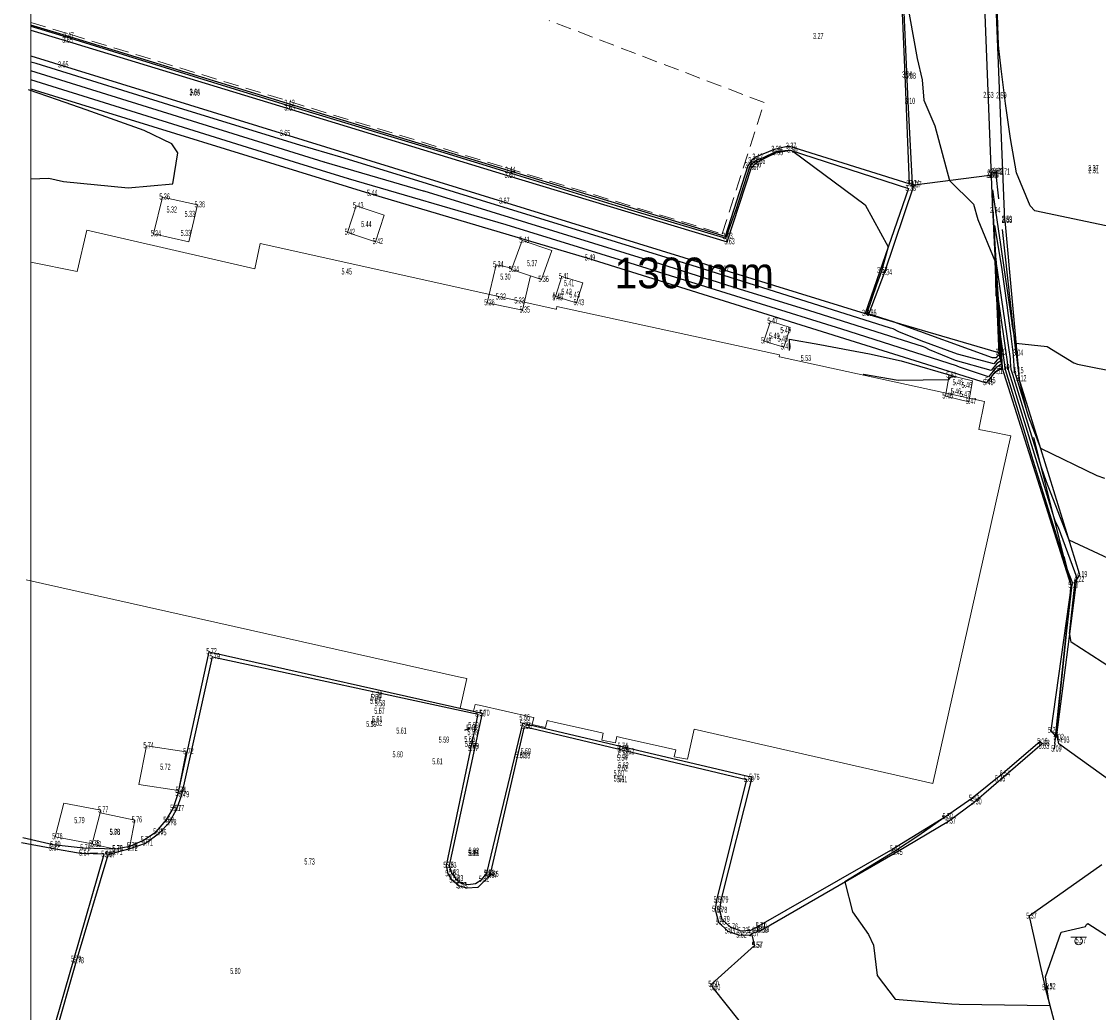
# Model space of a CAD drawing. Extents: x -154 to 271, y -55 to 278.
# Tile 3 of 9: x -70 to -35, y 97 to 129. Entities that reach past the tile are written whole.
import ezdxf
from ezdxf.enums import TextEntityAlignment as Align

# ---------------------------------------------------------------- set-up
doc = ezdxf.new("R2010")
doc.units = 0
doc.header["$PDSIZE"] = 0.2
doc.linetypes.add('DASHED', pattern=[0.75, 0.5, -0.25])
for name, color, linetype in [('A1_VPM', 7, 'Continuous'), ('CAD', 7, 'Continuous'), ('INSET', 7, 'Continuous')]:
    doc.layers.add(name, color=color, linetype=linetype)
doc.styles.add('Arial Narrow', font='arial.ttf', dxfattribs={"height": 1})
doc.styles.add('MM-STANDARD', font='MM-STANDARD', dxfattribs={"height": 1})

msp = doc.modelspace()

# ---------------------------------------------------------------- linework, layer by layer
at = {"layer": 'A1_VPM', "color": 7, "lineweight": 18}
msp.add_line((-70.143, 163.302), (-70.143, 72.295), dxfattribs=at)
at = {"layer": 'INSET', "color": 252, "lineweight": 25}
for p, q in [((-38.745, 122.917, 2.944), (-39.25, 135.527, 2.379)), ((-38.363, 122.593, 2.577), (-38.736, 132.109, 1.918)), ((-41.683, 130.032, 3.017), (-41.528, 126.479, 3.095)), ((-70.143, 128.812, 3.634), (-69.022, 128.474, 3.653)), ((-69.022, 128.474, 3.653), (-61.774, 126.262, 3.627)), ((-70.143, 127.973, 3.618), (-42.921, 119.563, 3.611)), ((-70.143, 126.895, 5.505), (-59.077, 123.476, 5.438)), ((-61.774, 126.262, 3.627), (-54.586, 124.061, 3.603)), ((-41.528, 126.479, 3.095), (-41.381, 123.793, 3.14)), ((-46.417, 124.517, 3.555), (-45.835, 124.808, 3.551)), ((-45.835, 124.808, 3.551), (-45.367, 124.889, 3.504)), ((-45.367, 124.889, 3.504), (-41.506, 123.635, 3.325)), ((-46.552, 124.407, 3.562), (-46.417, 124.517, 3.555)), ((-54.586, 124.061, 3.603), (-47.416, 121.897, 3.633)), ((-47.416, 121.897, 3.633), (-46.622, 124.324, 3.567)), ((-46.622, 124.324, 3.567), (-46.552, 124.407, 3.562)), ((-41.32, 123.755, 3.171), (-38.859, 124.076, 2.808)), ((-38.859, 124.076, 2.808), (-38.808, 124.057, 2.779)), ((-38.808, 124.057, 2.779), (-38.79, 124.108, 2.779)), ((-41.381, 123.793, 3.14), (-41.32, 123.755, 3.171)), ((-59.077, 123.476, 5.438), (-51.969, 121.369, 5.492)), ((-41.506, 123.635, 3.325), (-42.921, 119.563, 3.611)), ((-38.745, 122.917, 2.944), (-38.45, 117.796, 5.496)), ((-38.363, 122.593, 2.577), (-37.896, 117.432, 3.122)), ((-51.969, 121.369, 5.492), (-38.971, 117.301, 5.449)), ((-42.921, 119.563, 3.611), (-38.564, 118.293, 3.102)), ((-38.564, 118.293, 3.102), (-38.45, 117.796, 5.512)), ((-38.661, 117.66, 5.512), (-38.45, 117.796, 5.496)), ((-38.661, 117.66, 5.512), (-38.45, 117.796, 5.496)), ((-36.191, 110.687, 5.17), (-38.45, 117.796, 5.449)), ((-38.904, 117.364, 5.449), (-38.661, 117.66, 5.512)), ((-38.904, 117.364, 5.449), (-38.661, 117.66, 5.512)), ((-35.91, 111.036, 4.189), (-37.896, 117.432, 5.496)), ((-38.971, 117.301, 5.449), (-38.904, 117.364, 5.449)), ((-36.675, 105.725, 5.023), (-36.008, 110.879, 4.223)), ((-36.008, 110.879, 4.223), (-35.91, 111.036, 4.189)), ((-36.191, 110.687, 5.17), (-36.856, 105.952, 5.215)), ((-65.335, 103.898, 5.818), (-64.319, 108.523, 5.724)), ((-64.319, 108.523, 5.724), (-55.416, 106.516, 5.699)), ((-55.416, 106.516, 5.699), (-56.496, 101.546, 5.834)), ((-55.262, 101.296, 5.809), (-54.092, 106.178, 5.662)), ((-46.606, 104.421, 5.756), (-54.092, 106.178, 5.739)), ((-36.856, 105.952, 5.215), (-36.675, 105.725, 5.023)), ((-39.36, 103.62, 5.296), (-37.14, 105.533, 5.161)), ((-37.206, 105.592, 5.161), (-38.43, 104.538, 6.543)), ((-37.206, 105.592, 5.161), (-37.14, 105.533, 5.161)), ((-47.621, 100.421, 5.793), (-46.606, 104.421, 5.756)), ((-38.43, 104.538, 6.543), (-39.431, 103.737, 5.429)), ((-65.5, 103.412, 5.814), (-65.335, 103.898, 5.818)), ((-39.431, 103.737, 5.429), (-40.296, 103.141, 5.496)), ((-65.723, 103.027, 5.795), (-65.5, 103.412, 5.814)), ((-40.201, 102.998, 5.373), (-39.36, 103.62, 5.296)), ((-66.055, 102.643, 5.79), (-65.723, 103.027, 5.795)), ((-40.296, 103.141, 5.496), (-42.011, 102.087, 5.619)), ((-41.935, 101.967, 5.453), (-40.201, 102.998, 5.373)), ((-66.463, 102.379, 5.767), (-66.055, 102.643, 5.79)), ((-70.408, 102.466, 5.791), (-69.418, 102.233, 5.802)), ((-66.903, 102.182, 5.779), (-66.463, 102.379, 5.767)), ((-69.418, 102.233, 5.802), (-68.436, 102.121, 5.782)), ((-68.436, 102.121, 5.782), (-67.391, 102.094, 5.793)), ((-67.391, 102.094, 5.793), (-66.903, 102.182, 5.779)), ((-42.011, 102.087, 5.619), (-46.395, 99.572, 5.707)), ((-46.29, 99.454, 5.577), (-41.935, 101.967, 5.453)), ((-35.196, 101.569, 5.135), (-37.562, 99.891, 5.367)), ((-56.496, 101.546, 5.834), (-56.412, 101.311, 5.829)), ((-56.412, 101.311, 5.829), (-56.275, 101.118, 5.831)), ((-55.429, 101.097, 5.819), (-55.262, 101.296, 5.809)), ((-56.275, 101.118, 5.831), (-56.076, 100.963, 5.833)), ((-56.076, 100.963, 5.833), (-55.877, 100.933, 5.826)), ((-55.877, 100.933, 5.826), (-55.632, 100.958, 5.822)), ((-55.632, 100.958, 5.822), (-55.429, 101.097, 5.819)), ((-47.659, 100.083, 5.784), (-47.621, 100.421, 5.793)), ((-47.579, 99.785, 5.788), (-47.659, 100.083, 5.784)), ((-37.562, 99.891, 5.367), (-37.043, 97.553, 5.467)), ((-47.309, 99.54, 5.757), (-47.579, 99.785, 5.788)), ((-46.971, 99.411, 5.726), (-47.309, 99.54, 5.757)), ((-46.395, 99.572, 5.707), (-46.659, 99.429, 5.692)), ((-46.659, 99.429, 5.692), (-46.971, 99.411, 5.726)), ((-46.337, 99.428, 5.586), (-46.624, 99.319, 5.57)), ((-46.337, 99.428, 5.586), (-46.29, 99.454, 5.577)), ((-37.043, 97.553, 5.467), (-36.206, 94.392, 5.65))]:
    msp.add_line(p, q, dxfattribs=at)
at = {"layer": 'INSET', "color": 1, "lineweight": 25}
for p, q in [((-41.602, 130.039, 3), (-41.221, 127.877, 3)), ((-69.973, 127.715, 4), (-70.143, 127.767, 4)), ((-65.151, 126.215, 4), (-69.973, 127.715, 4)), ((-41.221, 127.877, 3), (-41.057, 127.187, 3)), ((-61.542, 124.501, 5), (-70.143, 127.182, 5)), ((-41.057, 127.187, 3), (-41.004, 126.519, 3)), ((-61.365, 125.05, 4), (-65.151, 126.215, 4)), ((-41.004, 126.519, 3), (-40.645, 125.684, 3)), ((-40.645, 125.684, 3), (-40.161, 123.906, 3)), ((-61.363, 125.049, 4), (-61.365, 125.05, 4)), ((-60.031, 124.661, 4), (-61.363, 125.049, 4)), ((-59.774, 123.956, 5), (-61.542, 124.501, 5)), ((-58.079, 124.064, 4), (-60.031, 124.661, 4)), ((-48.387, 121.072, 4), (-58.079, 124.064, 4)), ((-54.628, 122.455, 5), (-59.774, 123.955, 5)), ((-40.161, 123.906, 3), (-39.38, 123.124, 3)), ((-38.745, 122.999, 3), (-38.763, 123.595, 3)), ((-38.763, 123.595, 3), (-38.691, 123.128, 3)), ((-39.38, 123.124, 3), (-39.24, 122.634, 3)), ((-38.691, 123.128, 3), (-38.498, 121.816, 3)), ((-38.7, 121.892, 3), (-38.745, 122.999, 3)), ((-50.788, 121.271, 5), (-54.628, 122.455, 5)), ((-39.24, 122.634, 3), (-38.681, 121.279, 3)), ((-38.668, 121.218, 3), (-38.7, 121.892, 3)), ((-38.498, 121.816, 3), (-38.259, 120.161, 3)), ((-49.264, 120.79, 5), (-50.788, 121.271, 5)), ((-38.681, 121.279, 3), (-38.636, 120.13, 3)), ((-38.175, 118.082, 4), (-38.638, 121.272, 4)), ((-38.638, 121.272, 4), (-38.614, 120.42, 4)), ((-42.085, 119.085, 4), (-48.387, 121.072, 4)), ((-38.636, 120.13, 3), (-38.668, 121.218, 3)), ((-43.674, 119.049, 5), (-49.264, 120.79, 5)), ((-38.614, 120.42, 4), (-38.56, 119.048, 4)), ((-38.259, 120.161, 3), (-38.144, 119.338, 3)), ((-38.144, 119.338, 3), (-38.134, 119.256, 3)), ((-38.134, 119.256, 3), (-38.128, 119.217, 3)), ((-38.128, 119.217, 3), (-38.033, 118.665, 3)), ((-39.936, 117.854, 5), (-43.674, 119.049, 5)), ((-42.005, 119.056, 4), (-42.085, 119.085, 4)), ((-41.816, 118.966, 4), (-42.005, 119.056, 4)), ((-41.087, 118.667, 4), (-41.816, 118.966, 4)), ((-38.56, 119.048, 4), (-38.551, 118.919, 4)), ((-38.551, 118.919, 4), (-38.522, 118.107, 4)), ((-38.359, 117.891, 5), (-38.512, 118.949, 5)), ((-38.512, 118.949, 5), (-38.474, 117.899, 5)), ((-39.901, 118.23, 4), (-41.087, 118.667, 4)), ((-38.033, 118.665, 3), (-38.001, 118.588, 3)), ((-38.001, 118.588, 3), (-38.001, 118.598, 3)), ((-38.001, 118.598, 3), (-36.981, 118.489, 3)), ((-36.981, 118.489, 3), (-36.109, 117.951, 3)), ((-38.72, 117.914, 4), (-39.901, 118.23, 4)), ((-38.522, 118.107, 4), (-38.601, 118.057, 4)), ((-39.911, 117.845, 5), (-39.936, 117.854, 5)), ((-39.842, 117.808, 5), (-39.911, 117.845, 5)), ((-38.894, 117.491, 5), (-39.842, 117.808, 5)), ((-38.641, 117.795, 5), (-38.894, 117.491, 5)), ((-38.601, 118.057, 4), (-38.72, 117.914, 4)), ((-38.474, 117.899, 5), (-38.641, 117.795, 5)), ((-38.353, 117.774, 5), (-38.359, 117.891, 5)), ((-38.335, 117.72, 5), (-38.353, 117.774, 5)), ((-38.171, 117.995, 4), (-38.175, 118.082, 4)), ((-38.171, 117.993, 4), (-38.171, 117.995, 4)), ((-38.157, 117.729, 4), (-38.171, 117.993, 4)), ((-36.109, 117.951, 3), (-35.982, 117.908, 3)), ((-35.982, 117.908, 3), (-32.789, 117.26, 3)), ((-37.694, 115.647, 5), (-38.335, 117.72, 5)), ((-38.101, 117.567, 4), (-38.157, 117.729, 4)), ((-37.165, 114.541, 4), (-38.101, 117.567, 4)), ((-37.475, 114.91, 5), (-37.694, 115.647, 5)), ((-36.333, 111.247, 5), (-37.475, 114.91, 5)), ((-37.004, 114.072, 4), (-37.165, 114.541, 4)), ((-36.262, 112.169, 4), (-37.004, 114.072, 4)), ((-32.965, 110.627, 4), (-36.262, 112.169, 4)), ((-36.143, 110.748, 5), (-36.333, 111.247, 5)), ((-36.337, 109.209, 5), (-36.159, 110.722, 5)), ((-36.159, 110.722, 5), (-36.143, 110.748, 5)), ((-36.673, 105.926, 5), (-36.337, 109.209, 5)), ((-36.656, 105.874, 5), (-36.673, 105.926, 5)), ((-36.628, 105.702, 5), (-36.656, 105.874, 5)), ((-36.6, 105.517, 5), (-36.628, 105.702, 5)), ((-34.396, 103.937, 5), (-36.6, 105.517, 5))]:
    msp.add_line(p, q, dxfattribs=at)
at = {"layer": 'INSET', "color": 20, "lineweight": 25}
for p, q in [((-41.732, 129.935, 3.036), (-41.617, 127.34, 3.063)), ((-68.983, 128.617, 3.47), (-70.143, 128.969, 3.456)), ((-61.773, 126.415, 3.422), (-68.983, 128.617, 3.47)), ((-41.617, 127.34, 3.063), (-41.477, 123.79, 3.172)), ((-54.571, 124.228, 3.444), (-61.773, 126.415, 3.422)), ((-45.883, 124.912, 3.392), (-46.5, 124.66, 3.419)), ((-45.408, 125.017, 3.366), (-45.883, 124.912, 3.392)), ((-41.477, 123.79, 3.172), (-45.408, 125.017, 3.366)), ((-46.637, 124.544, 3.411), (-46.748, 124.379, 3.415)), ((-46.5, 124.66, 3.419), (-46.637, 124.544, 3.411)), ((-47.482, 122.079, 3.43), (-54.571, 124.228, 3.444)), ((-46.748, 124.379, 3.415), (-47.482, 122.079, 3.43)), ((-42.282, 120.892, 3.344), (-41.32, 123.755, 3.171)), ((-42.789, 119.571, 3.359), (-42.282, 120.892, 3.344)), ((-70.447, 102.305, 5.652), (-69.458, 102.11, 5.67)), ((-69.458, 102.11, 5.67), (-68.473, 101.945, 5.643)), ((-67.749, 101.916, 5.66), (-68.473, 101.945, 5.643)), ((-68.74, 98.485, 5.785), (-67.749, 101.916, 5.66)), ((-69.76, 94.977, 5.842), (-68.74, 98.485, 5.785))]:
    msp.add_line(p, q, dxfattribs=at)
at = {"layer": 'INSET', "color": 3, "lineweight": 25}
for p, q in [((-38.586, 128.934, 2.5), (-38.599, 129.347, 2.5)), ((-70.143, 128.941, 3.5), (-68.99, 128.594, 3.5)), ((-38.582, 128.95, 2.5), (-38.586, 128.934, 2.5)), ((-38.56, 128.34, 2.5), (-38.582, 128.95, 2.5)), ((-68.99, 128.594, 3.5), (-64.22, 127.111, 3.5)), ((-38.555, 128.214, 2.5), (-38.56, 128.34, 2.5)), ((-38.476, 127.545, 2.5), (-38.555, 128.214, 2.5)), ((-60.57, 124.503, 4.5), (-70.143, 127.476, 4.5)), ((-38.334, 126.409, 2.5), (-38.476, 127.545, 2.5)), ((-64.22, 127.111, 3.5), (-61.774, 126.358, 3.5)), ((-69.279, 126.532, 5.5), (-70.225, 126.856, 5.5)), ((-68.334, 126.204, 5.5), (-69.279, 126.532, 5.5)), ((-67.39, 125.872, 5.5), (-68.334, 126.204, 5.5)), ((-61.774, 126.358, 3.5), (-56.776, 124.851, 3.5)), ((-38.172, 125.277, 2.5), (-38.334, 126.409, 2.5)), ((-66.448, 125.535, 5.5), (-67.39, 125.872, 5.5)), ((-65.544, 125.094, 5.5), (-66.448, 125.535, 5.5)), ((-37.981, 124.151, 2.5), (-38.172, 125.277, 2.5)), ((-65.344, 124.801, 5.5), (-65.544, 125.094, 5.5)), ((-65.505, 123.795, 5.5), (-65.344, 124.801, 5.5)), ((-56.776, 124.851, 3.5), (-56.775, 124.85, 3.5)), ((-56.775, 124.85, 3.5), (-54.577, 124.169, 3.5)), ((-46.237, 124.651, 3.5), (-45.851, 124.842, 3.5)), ((-45.851, 124.842, 3.5), (-45.718, 124.866, 3.5)), ((-45.718, 124.866, 3.5), (-45.369, 124.893, 3.5)), ((-45.369, 124.893, 3.5), (-45.32, 124.876, 3.5)), ((-45.32, 124.876, 3.5), (-45.281, 124.861, 3.5)), ((-45.281, 124.861, 3.5), (-42.916, 123.112, 3.5)), ((-57.329, 123.558, 4.5), (-60.569, 124.503, 4.5)), ((-46.678, 124.348, 3.5), (-46.629, 124.419, 3.5)), ((-46.629, 124.419, 3.5), (-46.587, 124.464, 3.5)), ((-46.587, 124.464, 3.5), (-46.53, 124.517, 3.5)), ((-46.53, 124.517, 3.5), (-46.451, 124.575, 3.5)), ((-46.451, 124.575, 3.5), (-46.237, 124.651, 3.5)), ((-54.577, 124.169, 3.5), (-50.761, 123.003, 3.5)), ((-47.043, 123.226, 3.5), (-46.678, 124.348, 3.5)), ((-37.531, 123.076, 2.5), (-37.981, 124.151, 2.5)), ((-70.143, 123.954, 5.5), (-69.561, 123.977, 5.5)), ((-69.561, 123.977, 5.5), (-69.076, 123.868, 5.5)), ((-69.076, 123.868, 5.5), (-66.965, 123.663, 5.5)), ((-66.965, 123.663, 5.5), (-65.505, 123.795, 5.5)), ((-57.312, 123.553, 4.5), (-57.329, 123.558, 4.5)), ((-49.587, 121.172, 4.5), (-57.312, 123.553, 4.5)), ((-47.128, 122.96, 3.5), (-47.043, 123.226, 3.5)), ((-42.916, 123.112, 3.5), (-42.164, 121.733, 3.5)), ((-37.529, 123.073, 2.5), (-37.531, 123.076, 2.5)), ((-37.377, 122.916, 2.5), (-37.529, 123.073, 2.5)), ((-50.761, 123.003, 3.5), (-50.356, 122.881, 3.5)), ((-50.356, 122.881, 3.5), (-47.46, 122.017, 3.5)), ((-47.46, 122.017, 3.5), (-47.128, 122.96, 3.5)), ((-34.639, 122.332, 2.5), (-37.377, 122.916, 2.5)), ((-38.7, 122.345, 3.5), (-38.7, 122.433, 3.5)), ((-38.7, 122.433, 3.5), (-38.462, 121.074, 3.5)), ((-38.64, 120.569, 3.5), (-38.7, 122.345, 3.5)), ((-42.164, 121.733, 3.5), (-42.385, 120.939, 3.5)), ((-46.981, 120.349, 4.5), (-49.587, 121.172, 4.5)), ((-42.385, 120.939, 3.5), (-42.551, 120.495, 3.5)), ((-38.462, 121.074, 3.5), (-38.29, 119.833, 3.5)), ((-38.585, 119.294, 3.5), (-38.64, 120.569, 3.5)), ((-44.752, 119.655, 4.5), (-46.981, 120.349, 4.5)), ((-42.551, 120.495, 3.5), (-42.863, 119.567, 3.5)), ((-38.267, 117.987, 4.5), (-38.575, 120.11, 4.5)), ((-38.575, 120.11, 4.5), (-38.541, 118.979, 4.5)), ((-41.011, 118.469, 4.5), (-44.752, 119.655, 4.5)), ((-42.863, 119.567, 3.5), (-41.971, 119.286, 3.5)), ((-38.29, 119.833, 3.5), (-38.169, 118.909, 3.5)), ((-41.971, 119.286, 3.5), (-41.89, 119.258, 3.5)), ((-41.89, 119.258, 3.5), (-38.768, 118.129, 3.5)), ((-38.545, 118.211, 3.5), (-38.585, 119.294, 3.5)), ((-38.541, 118.979, 4.5), (-38.518, 118.544, 4.5)), ((-38.169, 118.909, 3.5), (-38.096, 118.299, 3.5)), ((-45.386, 118.36, 5.5), (-45.386, 118.725, 5.5)), ((-45.386, 118.725, 5.5), (-44.401, 118.553, 5.5)), ((-44.401, 118.553, 5.5), (-43.418, 118.37, 5.5)), ((-40.958, 118.451, 4.5), (-41.011, 118.469, 4.5)), ((-40.816, 118.379, 4.5), (-40.958, 118.451, 4.5)), ((-38.518, 118.544, 4.5), (-38.498, 118.003, 4.5)), ((-45.386, 118.359, 5.5), (-45.386, 118.36, 5.5)), ((-43.418, 118.37, 5.5), (-42.779, 118.245, 5.5)), ((-42.779, 118.245, 5.5), (-41.737, 118.016, 5.5)), ((-39.972, 118.023, 4.5), (-40.816, 118.379, 4.5)), ((-38.768, 118.129, 3.5), (-38.633, 118.125, 3.5)), ((-38.633, 118.125, 3.5), (-38.58, 118.189, 3.5)), ((-38.58, 118.189, 3.5), (-38.545, 118.211, 3.5)), ((-38.096, 118.299, 3.5), (-38.083, 118.178, 3.5)), ((-38.083, 118.178, 3.5), (-38.059, 117.706, 3.5)), ((-41.737, 118.016, 5.5), (-39.948, 117.499, 5.5)), ((-38.807, 117.702, 4.5), (-39.972, 118.023, 4.5)), ((-38.621, 117.926, 4.5), (-38.807, 117.702, 4.5)), ((-38.503, 117.762, 5.5), (-38.708, 117.604, 5.5)), ((-38.66, 117.664, 5.5), (-38.503, 117.762, 5.5)), ((-38.498, 118.003, 4.5), (-38.621, 117.926, 4.5)), ((-38.255, 117.751, 4.5), (-38.267, 117.987, 4.5)), ((-38.218, 117.644, 4.5), (-38.255, 117.751, 4.5)), ((-41.842, 117.379, 5.5), (-42.967, 117.572, 5.5)), ((-40.206, 117.392, 5.5), (-41.842, 117.379, 5.5)), ((-40.127, 117.485, 5.5), (-40.206, 117.392, 5.5)), ((-39.948, 117.499, 5.5), (-40.127, 117.485, 5.5)), ((-38.721, 117.592, 5.5), (-38.661, 117.663, 5.5)), ((-38.708, 117.604, 5.5), (-38.721, 117.592, 5.5)), ((-36.749, 112.894, 4.5), (-38.218, 117.644, 4.5)), ((-38.059, 117.706, 3.5), (-37.985, 117.49, 3.5)), ((-37.985, 117.49, 3.5), (-37.582, 116.187, 3.5)), ((-37.582, 116.187, 3.5), (-37.193, 115.167, 3.5)), ((-37.193, 115.167, 3.5), (-35.357, 114.273, 3.5)), ((-35.357, 114.273, 3.5), (-35.101, 114.188, 3.5)), ((-36.7, 112.765, 4.5), (-36.749, 112.894, 4.5)), ((-36.607, 112.583, 4.5), (-36.7, 112.765, 4.5)), ((-35.999, 110.926, 4.5), (-36.607, 112.583, 4.5)), ((-36.245, 109.114, 4.5), (-36.062, 110.823, 4.5)), ((-36.062, 110.823, 4.5), (-35.999, 110.926, 4.5)), ((-36.239, 109.095, 4.5), (-36.245, 109.114, 4.5)), ((-36.197, 108.84, 4.5), (-36.239, 109.095, 4.5)), ((-34.503, 107.738, 4.5), (-36.197, 108.84, 4.5)), ((-55.828, 106.001, 5.5), (-55.982, 105.963, 5.5)), ((-55.982, 105.963, 5.5), (-55.981, 105.964, 5.5)), ((-55.981, 105.964, 5.5), (-55.824, 106.042, 5.5)), ((-55.824, 106.042, 5.5), (-55.828, 106.001, 5.5)), ((-40.352, 103.107, 5.5), (-41.17, 102.532, 5.5)), ((-40.392, 103.16, 5.5), (-40.352, 103.107, 5.5)), ((-41.17, 102.532, 5.5), (-41.957, 102.002, 5.5)), ((-41.957, 102.002, 5.5), (-43.585, 101.016, 5.5)), ((-43.585, 101.016, 5.5), (-43.327, 100.034, 5.5)), ((-43.327, 100.034, 5.5), (-42.809, 99.303, 5.5)), ((-36.522, 99.374, 5.5), (-35.729, 99.554, 5.5)), ((-35.729, 99.554, 5.5), (-35.692, 99.627, 5.5)), ((-35.692, 99.627, 5.5), (-35.654, 99.656, 5.5)), ((-35.654, 99.656, 5.5), (-34.774, 99.091, 5.5)), ((-42.809, 99.303, 5.5), (-42.649, 98.949, 5.5)), ((-37.032, 97.918, 5.5), (-36.522, 99.374, 5.5)), ((-42.649, 98.949, 5.5), (-42.525, 97.964, 5.5)), ((-42.525, 97.964, 5.5), (-41.94, 97.19, 5.5)), ((-36.984, 97.576, 5.5), (-37.032, 97.918, 5.5)), ((-36.933, 97.205, 5.5), (-36.984, 97.576, 5.5)), ((-41.94, 97.19, 5.5), (-40.092, 97.033, 5.5)), ((-40.092, 97.033, 5.5), (-39.85, 97.022, 5.5)), ((-39.85, 97.022, 5.5), (-36.893, 96.984, 5.5)), ((-36.886, 97.03, 5.5), (-36.933, 97.205, 5.5)), ((-36.893, 96.984, 5.5), (-36.886, 97.03, 5.5))]:
    msp.add_line(p, q, dxfattribs=at)
at = {"layer": 'INSET', "color": 3, "linetype": 'DASHED', "lineweight": 15}
for p, q in [((-70.143, 129.059, 5.419), (-68.869, 128.672, 5.575)), ((-46.21, 126.442, 5.542), (-53.225, 129.118, 5.496)), ((-68.869, 128.672, 5.575), (-54.65, 124.321, 5.501)), ((-47.579, 122.156, 5.549), (-46.21, 126.442, 5.542)), ((-54.65, 124.321, 5.501), (-47.579, 122.156, 5.549))]:
    msp.add_line(p, q, dxfattribs=at)
at = {"layer": 'INSET', "color": 216, "lineweight": 25}
for p, q in [((-38.551, 123.298, 2.861), (-38.651, 124.194, 3.122)), ((-38.551, 123.298, 2.761), (-38.551, 123.298, 3.122)), ((-37.996, 118.329, 2.881), (-38.44, 122.304, 3.122)), ((-37.996, 118.329, 3.082), (-37.896, 117.432, 3.122)), ((-37.657, 116.484, 3.41), (-37.896, 117.432, 5.17)), ((-37.657, 116.484, 2.712), (-37.657, 116.484, 5.17)), ((-36.431, 111.636, 3.532), (-37.412, 115.514, 5.17)), ((-36.431, 111.636, 4.882), (-36.191, 110.687, 5.17)), ((-36.211, 110.503, 5.167), (-36.191, 110.687, 5.091)), ((-36.211, 110.503, 5.186), (-36.211, 110.503, 5.091)), ((-36.731, 105.53, 5.154), (-36.315, 109.509, 5.091)), ((-36.731, 105.53, 5.094), (-36.75, 105.346, 5.091))]:
    msp.add_line(p, q, dxfattribs=at)
at = {"layer": 'INSET', "color": 252, "linetype": 'DASHED', "lineweight": 25}
for p, q in [((-41.32, 123.755, 3.171), (-41.477, 123.79, 3.172)), ((-42.921, 119.563, 3.611), (-42.789, 119.571, 3.359)), ((-68.473, 101.945, 5.643), (-67.394, 101.973, 5.706)), ((-46.337, 99.428, 5.586), (-46.29, 99.454, 5.577))]:
    msp.add_line(p, q, dxfattribs=at)
at = {"layer": 'INSET', "color": 252, "lineweight": 15}
for p, q in [((-66.137, 122.159, 5.699), (-65.852, 123.36, 5.834)), ((-64.705, 123.103, 5.699), (-65.852, 123.36, 5.834)), ((-64.705, 123.103, 5.834), (-64.99, 121.902, 5.699)), ((-59.532, 123.074, 5.834), (-59.807, 122.208, 5.699)), ((-59.532, 123.074, 5.699), (-58.618, 122.77, 5.834)), ((-58.893, 121.904, 5.699), (-58.618, 122.77, 5.834)), ((-66.137, 122.159, 5.834), (-64.99, 121.902, 5.699)), ((-58.893, 121.904, 5.834), (-59.807, 122.208, 5.699)), ((-54.107, 121.943, 5.834), (-54.453, 120.994, 5.699)), ((-54.107, 121.943, 5.699), (-53.138, 121.619, 5.834)), ((-53.484, 120.67, 5.699), (-53.138, 121.619, 5.834)), ((-54.961, 121.149, 5.699), (-55.25, 119.906, 5.834)), ((-54.961, 121.149, 5.834), (-54.436, 121.041, 5.699)), ((-53.484, 120.67, 5.834), (-54.453, 120.994, 5.699)), ((-54.098, 119.669, 5.834), (-53.838, 120.789, 5.699)), ((-52.818, 120.765, 5.834), (-53.02, 120.118, 5.699)), ((-52.818, 120.765, 5.699), (-52.133, 120.559, 5.834)), ((-52.335, 119.912, 5.699), (-52.133, 120.559, 5.834)), ((-54.098, 119.669, 5.699), (-55.25, 119.906, 5.834)), ((-52.335, 119.912, 5.834), (-53.02, 120.118, 5.699)), ((-46.01, 119.306, 5.699), (-46.22, 118.663, 5.834)), ((-46.01, 119.306, 5.834), (-45.361, 119.11, 5.699)), ((-45.571, 118.467, 5.834), (-45.361, 119.11, 5.699)), ((-45.571, 118.467, 5.699), (-46.22, 118.663, 5.834)), ((-40.178, 117.546, 5.834), (-40.299, 116.866, 5.699)), ((-40.178, 117.546, 5.699), (-39.41, 117.363, 5.834)), ((-39.531, 116.683, 5.699), (-39.41, 117.363, 5.834)), ((-39.531, 116.683, 5.834), (-40.299, 116.866, 5.699)), ((-66.374, 105.454, 5.745), (-66.624, 104.187, 5.795)), ((-66.374, 105.454, 5.795), (-65.075, 105.262, 5.745)), ((-65.325, 103.995, 5.795), (-65.075, 105.262, 5.745)), ((-65.325, 103.995, 5.745), (-66.624, 104.187, 5.795)), ((-69.351, 102.484, 5.229), (-69.062, 103.587, 5.802)), ((-67.856, 103.357, 5.229), (-69.062, 103.587, 5.802)), ((-67.856, 103.357, 5.802), (-68.145, 102.254, 5.229)), ((-66.755, 103.034, 5.763), (-67.88, 103.266, 5.77)), ((-66.91, 102.181, 5.792), (-66.755, 103.034, 5.763)), ((-69.351, 102.484, 5.802), (-68.145, 102.254, 5.229)), ((-68.089, 102.231, 5.795), (-68.145, 102.254, 5.745)), ((-68.089, 102.231, 5.795), (-67.386, 102.087, 5.75)), ((-67.386, 102.087, 5.75), (-66.91, 102.181, 5.792))]:
    msp.add_line(p, q, dxfattribs=at)
at = {"layer": 'INSET', "color": 6, "lineweight": 15}
for p, q in [((-68.635, 120.928, 9.26), (-68.315, 122.278, 9.26)), ((-68.315, 122.278, 9.26), (-62.835, 121.018, 11.73)), ((-62.835, 121.018, 11.73), (-62.665, 121.848, 9.29)), ((-53.015, 119.708, 9.27), (-62.665, 121.848, 9.29)), ((-70.143, 121.24, 11.71), (-68.635, 120.928, 9.26)), ((-52.994, 119.704), (-53.015, 119.708, 9.27)), ((-52.975, 119.788, 9.29), (-52.994, 119.704)), ((-52.975, 119.788, 9.29), (-45.715, 118.208, 9.2)), ((-45.715, 118.208, 9.2), (-45.728, 118.151)), ((-45.728, 118.151), (-45.715, 118.148, 9.01)), ((-45.715, 118.148, 9.01), (-39.025, 116.688, 9.28)), ((-39.025, 116.688, 9.28), (-39.21, 115.78)), ((-39.21, 115.78), (-38.805, 115.698, 9.29)), ((-38.165, 115.568, 11.25), (-38.805, 115.698, 9.29)), ((-38.165, 115.568, 11.25), (-40.705, 104.228, 11.3)), ((-56.185, 107.708, 15.38), (-70.295, 110.868, 12.77)), ((-55.92, 107.649), (-56.185, 107.708, 15.38)), ((-56.135, 106.688, 12.03), (-55.92, 107.649)), ((-55.695, 106.588, 11.63), (-56.135, 106.688, 12.03)), ((-55.695, 106.588, 11.63), (-55.646, 106.808, 12.44)), ((-55.646, 106.808, 12.44), (-55.515, 106.778, 12.44)), ((-55.515, 106.778, 12.44), (-53.795, 106.388, 12.54)), ((-53.795, 106.388, 12.54), (-53.734, 106.374, 12.54)), ((-53.785, 106.148, 12.23), (-53.734, 106.374, 12.54)), ((-53.345, 106.048, 11.88), (-53.785, 106.148, 12.23)), ((-53.345, 106.048, 11.88), (-53.293, 106.279, 12.54)), ((-53.293, 106.279, 12.54), (-53.025, 106.218, 12.48)), ((-53.025, 106.218, 12.48), (-51.695, 105.918, 12.48)), ((-51.695, 105.918, 12.48), (-51.464, 105.866, 12.48)), ((-51.515, 105.638, 12.04), (-51.464, 105.866, 12.48)), ((-48.715, 105.018, 11.64), (-48.494, 105.995)), ((-48.494, 105.995), (-47.495, 105.768, 9.77)), ((-51.065, 105.548, 11.9), (-51.515, 105.638, 12.04)), ((-51.065, 105.548, 11.9), (-51.018, 105.757)), ((-50.845, 105.718, 12.31), (-51.018, 105.757)), ((-50.845, 105.718, 12.31), (-49.435, 105.398, 12.38)), ((-40.705, 104.228, 11.3), (-47.495, 105.768, 9.77)), ((-49.435, 105.398, 12.38), (-49.095, 105.321)), ((-49.145, 105.098, 12.12), (-49.095, 105.321)), ((-48.715, 105.018, 11.64), (-49.145, 105.098, 12.12)), ((-36.205, 99.216, 5.573), (-35.696, 99.216, 5.573))]:
    msp.add_line(p, q, dxfattribs=at)
at = {"layer": 'INSET', "color": 5, "lineweight": 25}
for p, q in [((-65.22, 103.856, 5.786), (-64.218, 108.363, 5.793)), ((-64.218, 108.363, 5.793), (-55.545, 106.491, 5.563)), ((-56.584, 101.549, 5.746), (-55.545, 106.491, 5.563)), ((-54.04, 106.084, 5.578), (-55.163, 101.223, 5.671)), ((-54.04, 106.084, 5.587), (-46.787, 104.357, 5.69)), ((-46.787, 104.357, 5.69), (-47.768, 100.419, 5.674)), ((-65.383, 103.402, 5.77), (-65.22, 103.856, 5.786)), ((-65.633, 102.939, 5.777), (-65.383, 103.402, 5.77)), ((-65.96, 102.609, 5.753), (-65.633, 102.939, 5.777)), ((-66.899, 102.107, 5.723), (-66.404, 102.278, 5.705)), ((-66.404, 102.278, 5.705), (-65.96, 102.609, 5.753)), ((-67.625, 101.892, 5.669), (-67.394, 101.973, 5.706)), ((-67.394, 101.973, 5.706), (-66.899, 102.107, 5.723)), ((-68.656, 98.438, 5.778), (-67.625, 101.892, 5.669)), ((-56.522, 101.275, 5.756), (-56.584, 101.549, 5.746)), ((-56.389, 101.067, 5.756), (-56.522, 101.275, 5.756)), ((-55.163, 101.223, 5.671), (-55.56, 100.836, 5.728)), ((-56.174, 100.89, 5.769), (-56.389, 101.067, 5.756)), ((-55.913, 100.812, 5.749), (-56.174, 100.89, 5.769)), ((-55.56, 100.836, 5.728), (-55.913, 100.812, 5.749)), ((-47.768, 100.419, 5.674), (-47.815, 100.117, 5.659)), ((-47.815, 100.117, 5.659), (-47.704, 99.699, 5.678)), ((-47.704, 99.699, 5.678), (-47.401, 99.407, 5.631)), ((-47.401, 99.407, 5.631), (-47.024, 99.272, 5.616)), ((-47.024, 99.272, 5.616), (-46.658, 99.284, 5.588)), ((-46.658, 99.284, 5.588), (-46.624, 99.319, 5.57)), ((-46.624, 99.319, 5.57), (-46.523, 98.942, 5.573)), ((-46.523, 98.942, 5.573), (-47.936, 97.672, 5.599)), ((-69.638, 94.965, 5.833), (-68.656, 98.438, 5.778)), ((-47.936, 97.672, 5.599), (-47.884, 97.558, 5.598)), ((-47.884, 97.558, 5.598), (-45.904, 95.073, 5.662))]:
    msp.add_line(p, q, dxfattribs=at)
at = {"layer": 'INSET', "color": 6, "lineweight": 15}
msp.add_circle((-35.95, 99.09, 5.573), 0.125, dxfattribs=at)
at = {"layer": 'INSET', "color": 252, "lineweight": 0}
for p in [(-69.022, 128.474, 3.653), (-69.022, 128.474, 3.653), (-68.983, 128.617, 3.47), (-68.983, 128.617, 3.47), (-69.161, 127.669, 3.646), (-69.161, 127.669, 3.646), (-64.864, 126.778, 3.643), (-64.864, 126.778, 3.643), (-61.774, 126.262, 3.627), (-61.774, 126.262, 3.627), (-61.773, 126.415, 3.422), (-61.773, 126.415, 3.422), (-61.922, 125.433, 3.65), (-61.922, 125.433, 3.65), (-45.883, 124.912, 3.392), (-45.883, 124.912, 3.392), (-45.835, 124.808, 3.551), (-45.835, 124.808, 3.551), (-45.408, 125.017, 3.366), (-45.408, 125.017, 3.366), (-45.367, 124.889, 3.504), (-45.367, 124.889, 3.504), (-46.637, 124.544, 3.411), (-46.637, 124.544, 3.411), (-46.5, 124.66, 3.419), (-46.5, 124.66, 3.419), (-46.417, 124.517, 3.555), (-46.417, 124.517, 3.555), (-54.586, 124.061, 3.603), (-54.586, 124.061, 3.603), (-54.571, 124.228, 3.444), (-54.571, 124.228, 3.444), (-46.748, 124.379, 3.415), (-46.748, 124.379, 3.415), (-46.622, 124.324, 3.567), (-46.622, 124.324, 3.567), (-46.552, 124.407, 3.562), (-46.552, 124.407, 3.562), (-41.477, 123.79, 3.172), (-41.477, 123.79, 3.172), (-41.32, 123.755, 3.171), (-41.32, 123.755, 3.171), (-65.852, 123.36, 5.355), (-41.506, 123.635, 3.325), (-41.506, 123.635, 3.325), (-64.705, 123.103, 5.355), (-59.532, 123.074, 5.433), (-54.764, 123.222, 3.672), (-54.764, 123.222, 3.672), (-66.137, 122.159, 5.341), (-59.807, 122.208, 5.42), (-47.482, 122.079, 3.43), (-47.482, 122.079, 3.43), (-58.893, 121.904, 5.419), (-54.107, 121.943, 5.409), (-47.416, 121.897, 3.633), (-47.416, 121.897, 3.633), (-54.961, 121.149, 5.339), (-54.453, 120.994, 5.335), (-47.594, 121.007, 3.67), (-47.594, 121.007, 3.67), (-42.431, 120.96, 3.571), (-42.431, 120.96, 3.571), (-53.484, 120.67, 5.362), (-52.818, 120.765, 5.413), (-42.282, 120.892, 3.344), (-42.282, 120.892, 3.344), (-55.25, 119.906, 5.362), (-54.878, 120.094, 5.323), (-54.27, 119.968, 5.331), (-53.02, 120.118, 5.397), (-52.335, 119.912, 5.428), (-54.098, 119.669, 5.349), (-42.921, 119.563, 3.611), (-42.921, 119.563, 3.611), (-42.789, 119.571, 3.359), (-42.789, 119.571, 3.359), (-46.01, 119.306, 5.467), (-45.955, 118.81, 5.487), (-45.586, 118.999, 5.487), (-46.22, 118.663, 5.484), (-45.679, 118.721, 5.489), (-45.571, 118.467, 5.488), (-40.178, 117.546, 5.512), (-39.968, 117.295, 5.463), (-39.674, 117.207, 5.464), (-40.299, 116.866, 5.459), (-40.028, 117, 5.463), (-39.734, 116.912, 5.467), (-39.531, 116.683, 5.465), (-64.319, 108.523, 5.724), (-64.218, 108.363, 5.793), (-54.092, 106.178, 5.662), (-54.04, 106.084, 5.578), (-37.206, 105.592, 5.161), (-37.206, 105.592, 5.161), (-37.14, 105.533, 5.03), (-37.14, 105.533, 5.03), (-46.606, 104.421, 5.756), (-46.787, 104.357, 5.69), (-65.335, 103.898, 5.818), (-65.22, 103.856, 5.786), (-39.431, 103.737, 5.429), (-39.431, 103.737, 5.429), (-65.5, 103.412, 5.814), (-39.36, 103.62, 5.296), (-39.36, 103.62, 5.296), (-65.723, 103.027, 5.795), (-40.296, 103.141, 5.496), (-40.296, 103.141, 5.496), (-40.201, 102.998, 5.373), (-40.201, 102.998, 5.373), (-66.055, 102.643, 5.79), (-65.633, 102.939, 5.777), (-66.463, 102.379, 5.767), (-65.96, 102.609, 5.753), (-69.458, 102.11, 5.67), (-69.418, 102.233, 5.802), (-68.473, 101.945, 5.643), (-68.436, 102.121, 5.782), (-67.394, 101.973, 5.706), (-67.391, 102.094, 5.793), (-66.903, 102.182, 5.779), (-66.899, 102.107, 5.723), (-42.011, 102.087, 5.619), (-42.011, 102.087, 5.619), (-41.935, 101.967, 5.453), (-41.935, 101.967, 5.453), (-56.584, 101.549, 5.746), (-56.522, 101.275, 5.756), (-56.496, 101.546, 5.834), (-55.163, 101.223, 5.671), (-56.389, 101.067, 5.756), (-56.174, 100.89, 5.769), (-56.174, 100.89, 5.769), (-56.138, 100.87, 5.745), (-55.632, 100.958, 5.822), (-55.429, 101.097, 5.819), (-55.913, 100.812, 5.749), (-55.56, 100.836, 5.728), (-47.768, 100.419, 5.674), (-47.815, 100.117, 5.659), (-47.815, 100.117, 5.659), (-47.704, 99.699, 5.678), (-47.704, 99.699, 5.678), (-47.309, 99.54, 5.757), (-46.395, 99.572, 5.707), (-46.395, 99.572, 5.707), (-47.401, 99.407, 5.631), (-47.401, 99.407, 5.631), (-47.024, 99.272, 5.616), (-47.024, 99.272, 5.616), (-46.971, 99.411, 5.726), (-46.658, 99.284, 5.588), (-46.658, 99.284, 5.588), (-46.337, 99.428, 5.586), (-46.337, 99.428, 5.586), (-46.29, 99.454, 5.577)]:
    msp.add_point(p, dxfattribs=at)
at = {"layer": 'INSET', "color": 3, "lineweight": 0}
for p in [(-60.57, 124.503, 4.5), (-42.967, 117.572, 5.5), (-38.66, 117.664, 5.5), (-40.392, 103.16, 5.5)]:
    msp.add_point(p, dxfattribs=at)
at = {"layer": 'INSET', "color": 1, "lineweight": 0}
for p in [(-59.774, 123.956, 5), (-36.109, 117.951, 3)]:
    msp.add_point(p, dxfattribs=at)
at = {"layer": 'INSET', "color": 5, "lineweight": 0}
for p in [(-65.383, 103.402, 5.77), (-66.404, 102.278, 5.705)]:
    msp.add_point(p, dxfattribs=at)

# ---------------------------------------------------------------- texts
at = {"layer": 'CAD', "color": 7, "style": 'MM-STANDARD'}
msp.add_text('1300mm', height=1, dxfattribs=at).set_placement((-51.098, 120.086), align=Align.BOTTOM_LEFT)
at = {"layer": 'INSET', "color": 7, "style": 'Arial Narrow', "width": 0.5}
for s, p in [(' 3.47', (-68.934, 128.638)), (' 3.47', (-68.934, 128.638)), (' 3.27', (-44.471, 128.617)), (' 3.65', (-68.973, 128.495)), (' 3.65', (-68.973, 128.495)), (' 3.65', (-69.111, 127.69)), (' 3.06', (-41.568, 127.361)), (' 3.08', (-41.455, 127.318)), (' 3.66', (-64.821, 126.771)), (' 3.64', (-64.815, 126.799)), (' 3.64', (-64.815, 126.799)), (' 3.42', (-61.724, 126.437)), (' 3.42', (-61.724, 126.436)), (' 3.10', (-41.479, 126.5)), (' 2.63', (-38.917, 126.694)), (' 2.59', (-38.496, 126.679)), (' 3.63', (-61.725, 126.284)), (' 3.63', (-61.725, 126.283)), (' 3.65', (-61.873, 125.454)), (' 3.37', (-45.359, 125.038)), (' 3.37', (-45.359, 125.038)), (' 3.42', (-46.451, 124.681)), (' 3.42', (-46.451, 124.681)), (' 3.39', (-45.834, 124.933)), (' 3.39', (-45.834, 124.933)), (' 3.55', (-45.786, 124.829)), (' 3.55', (-45.786, 124.829)), (' 3.50', (-45.318, 124.91)), (' 3.50', (-45.318, 124.91)), (' 3.42', (-46.699, 124.4)), (' 3.42', (-46.699, 124.4)), (' 3.41', (-46.588, 124.565)), (' 3.41', (-46.588, 124.565)), (' 3.57', (-46.573, 124.345)), (' 3.57', (-46.573, 124.345)), (' 3.56', (-46.503, 124.428)), (' 3.56', (-46.503, 124.428)), (' 3.56', (-46.368, 124.538)), (' 3.56', (-46.368, 124.538)), (' 2.37', (-35.494, 124.31)), (' 3.60', (-54.537, 124.082)), (' 3.60', (-54.537, 124.082)), (' 3.44', (-54.522, 124.249)), (' 3.44', (-54.522, 124.249)), (' 2.81', (-38.81, 124.097)), (' 2.81', (-38.783, 124.161)), (' 2.78', (-38.759, 124.078)), (' 2.78', (-38.741, 124.129)), (' 2.77', (-38.66, 124.201)), (' 2.82', (-38.602, 124.215)), (' 2.71', (-38.382, 124.197)), (' 2.31', (-35.484, 124.239)), (' 3.33', (-41.457, 123.657)), (' 3.33', (-41.457, 123.656)), (' 3.17', (-41.428, 123.811)), (' 3.17', (-41.428, 123.811)), (' 3.14', (-41.332, 123.814)), (' 3.17', (-41.271, 123.776)), (' 3.17', (-41.271, 123.776)), (' 5.36', (-65.803, 123.381)), (' 5.44', (-59.028, 123.497)), (' 3.67', (-54.715, 123.243)), (' 5.32', (-65.568, 122.956)), (' 5.36', (-64.656, 123.124)), (' 5.43', (-59.483, 123.095)), (' 2.94', (-38.696, 122.938)), (' 5.33', (-64.98, 122.811)), (' 2.59', (-38.316, 122.652)), (' 2.58', (-38.314, 122.614)), (' 2.58', (-38.312, 122.622)), (' 5.34', (-66.088, 122.18)), (' 5.33', (-65.11, 122.191)), (' 5.42', (-59.758, 122.229)), (' 5.44', (-59.219, 122.479)), (' 5.42', (-58.844, 121.925)), (' 5.41', (-54.058, 121.964)), (' 3.43', (-47.433, 122.1)), (' 3.43', (-47.433, 122.1)), (' 3.63', (-47.367, 121.918)), (' 3.63', (-47.367, 121.918)), (' 5.34', (-54.912, 121.17)), (' 5.37', (-53.808, 121.206)), (' 5.49', (-51.92, 121.39)), (' 5.45', (-59.86, 120.933)), (' 5.34', (-54.404, 121.015)), (' 5.41', (-52.769, 120.786)), (' 3.67', (-47.545, 121.028)), (' 3.57', (-42.382, 120.981)), (' 3.57', (-42.382, 120.981)), (' 3.34', (-42.233, 120.913)), (' 3.34', (-42.233, 120.913)), (' 5.30', (-54.682, 120.766)), (' 5.36', (-53.435, 120.691)), (' 5.41', (-52.602, 120.551)), (' 5.32', (-54.829, 120.115)), (' 5.45', (-52.977, 120.087)), (' 5.40', (-52.971, 120.139)), (' 5.42', (-52.684, 120.274)), (' 5.43', (-52.423, 120.179)), (' 5.36', (-55.201, 119.927)), (' 5.33', (-54.221, 119.989)), (' 5.43', (-52.286, 119.933)), (' 5.35', (-54.049, 119.69)), (' 3.61', (-42.872, 119.584)), (' 3.61', (-42.872, 119.584)), (' 3.36', (-42.74, 119.592)), (' 3.36', (-42.74, 119.592)), (' 5.47', (-45.961, 119.327)), (' 5.49', (-45.537, 119.02)), (' 5.48', (-46.171, 118.684)), (' 5.49', (-45.906, 118.831)), (' 5.49', (-45.63, 118.742)), (' 5.49', (-45.522, 118.488)), (' 3.10', (-38.515, 118.314)), (' 5.53', (-44.873, 118.11)), (' 3.04', (-37.95, 118.286)), (' 5.51', (-38.612, 117.681)), (' 5.50', (-38.401, 117.817)), (' 3.15', (-37.941, 117.711)), (' 5.51', (-40.129, 117.567)), (' 5.46', (-39.919, 117.316)), (' 5.45', (-38.922, 117.322)), (' 5.45', (-38.855, 117.385)), (' 3.12', (-37.847, 117.453)), (' 5.46', (-39.979, 117.021)), (' 5.47', (-39.685, 116.933)), (' 5.46', (-39.625, 117.228)), (' 5.46', (-40.25, 116.887)), (' 5.47', (-39.482, 116.705)), (' 4.19', (-35.861, 111.057)), (' 5.17', (-36.142, 110.708)), (' 4.22', (-35.959, 110.9)), (' 5.72', (-64.27, 108.544)), (' 5.72', (-64.27, 108.544)), (' 5.79', (-64.169, 108.384)), (' 5.79', (-64.169, 108.384)), (' 5.78', (-58.869, 107.123)), (' 5.67', (-58.927, 106.924)), (' 5.59', (-58.907, 107.042)), (' 5.58', (-58.774, 106.846)), (' 5.67', (-58.79, 106.597)), (' 5.57', (-58.79, 106.597)), (' 5.56', (-55.496, 106.512)), (' 5.56', (-55.496, 106.512)), (' 5.70', (-55.367, 106.537)), (' 5.70', (-55.367, 106.537)), (' 5.66', (-54.053, 106.386)), (' 5.59', (-59.053, 106.167)), (' 5.52', (-58.874, 106.211)), (' 5.52', (-58.874, 106.211)), (' 5.61', (-58.866, 106.327)), (' 5.48', (-55.785, 106.048)), (' 5.59', (-55.721, 106.136)), (' 5.66', (-54.043, 106.199)), (' 5.58', (-53.991, 106.105)), (' 5.58', (-53.991, 106.105)), (' 5.61', (-58.073, 105.952)), (' 5.59', (-56.688, 105.657)), (' 5.60', (-55.851, 105.671)), (' 5.58', (-55.749, 105.902)), (' 5.22', (-36.807, 105.973)), (' 5.02', (-36.626, 105.746)), (' 4.93', (-36.443, 105.659)), (' 5.74', (-66.325, 105.475)), (' 5.56', (-55.833, 105.516)), (' 5.56', (-55.833, 105.516)), (' 5.57', (-55.733, 105.385)), (' 5.59', (-55.715, 105.447)), (' 5.59', (-50.859, 105.36)), (' 5.74', (-50.854, 105.451)), (' 5.74', (-50.821, 105.374)), (' 5.16', (-37.157, 105.614)), (' 5.16', (-37.157, 105.613)), (' 5.03', (-37.109, 105.453)), (' 5.03', (-37.091, 105.554)), (' 5.09', (-36.701, 105.367)), (' 5.72', (-65.026, 105.283)), (' 5.60', (-58.196, 105.177)), (' 5.60', (-54.188, 105.159)), (' 5.58', (-54.039, 105.143)), (' 5.58', (-54.039, 105.143)), (' 5.59', (-54.014, 105.276)), (' 5.54', (-50.868, 105.065)), (' 5.59', (-50.835, 105.148)), (' 5.62', (-50.645, 105.277)), (' 5.72', (-65.778, 104.771)), (' 5.61', (-56.898, 104.947)), (' 5.62', (-50.855, 104.727)), (' 5.62', (-50.829, 104.821)), (' 5.60', (-50.982, 104.56)), (' 5.64', (-50.976, 104.389)), (' 5.64', (-50.976, 104.389)), (' 5.61', (-50.873, 104.363)), (' 5.69', (-46.738, 104.378)), (' 5.69', (-46.738, 104.378)), (' 5.76', (-46.557, 104.442)), (' 5.76', (-46.557, 104.442)), (' 5.36', (-38.539, 104.392)), (' 6.54', (-38.381, 104.559)), (' 5.82', (-65.286, 103.919)), (' 5.82', (-65.286, 103.919)), (' 5.74', (-65.276, 104.016)), (' 5.79', (-65.171, 103.877)), (' 5.79', (-65.171, 103.877)), (' 5.43', (-39.382, 103.758)), (' 5.43', (-39.382, 103.758)), (' 5.30', (-39.311, 103.641)), (' 5.30', (-39.311, 103.641)), (' 5.77', (-67.807, 103.378)), (' 5.81', (-65.451, 103.433)), (' 5.81', (-65.451, 103.433)), (' 5.77', (-65.334, 103.423)), (' 5.77', (-65.334, 103.423)), (' 5.79', (-68.582, 103.029)), (' 5.76', (-66.706, 103.055)), (' 5.80', (-65.674, 103.048)), (' 5.80', (-65.674, 103.048)), (' 5.78', (-65.584, 102.96)), (' 5.78', (-65.584, 102.96)), (' 5.50', (-40.247, 103.162)), (' 5.50', (-40.247, 103.162)), (' 5.37', (-40.152, 103.019)), (' 5.37', (-40.152, 103.019)), (' 5.76', (-69.302, 102.505)), (' 5.80', (-67.431, 102.652)), (' 5.78', (-67.42, 102.645)), (' 5.79', (-66.006, 102.664)), (' 5.79', (-66.006, 102.664)), (' 5.75', (-65.911, 102.63)), (' 5.75', (-65.911, 102.63)), (' 5.80', (-69.369, 102.254)), (' 5.80', (-69.369, 102.254)), (' 5.78', (-68.387, 102.142)), (' 5.78', (-68.387, 102.142)), (' 5.75', (-68.096, 102.275)), (' 5.80', (-68.04, 102.252)), (' 5.79', (-66.861, 102.202)), (' 5.78', (-66.854, 102.203)), (' 5.78', (-66.854, 102.203)), (' 5.77', (-66.414, 102.4)), (' 5.77', (-66.414, 102.4)), (' 5.71', (-66.355, 102.299)), (' 5.71', (-66.355, 102.299)), (' 5.67', (-69.409, 102.131)), (' 5.67', (-69.409, 102.131)), (' 5.64', (-68.424, 101.966)), (' 5.64', (-68.424, 101.966)), (' 5.66', (-67.7, 101.937)), (' 5.67', (-67.576, 101.913)), (' 5.71', (-67.345, 101.994)), (' 5.71', (-67.345, 101.994)), (' 5.79', (-67.342, 102.115)), (' 5.79', (-67.342, 102.115)), (' 5.75', (-67.337, 102.109)), (' 5.72', (-66.85, 102.128)), (' 5.72', (-66.85, 102.128)), (' 5.86', (-55.736, 101.966)), (' 5.86', (-55.736, 101.966)), (' 5.82', (-55.716, 102.027)), (' 5.81', (-55.7, 101.965)), (' 5.62', (-41.962, 102.108)), (' 5.62', (-41.962, 102.108)), (' 5.45', (-41.886, 101.989)), (' 5.45', (-41.886, 101.988)), (' 5.73', (-61.071, 101.68)), (' 5.75', (-56.535, 101.57)), (' 5.75', (-56.535, 101.57)), (' 5.83', (-56.447, 101.567)), (' 5.83', (-56.447, 101.567)), (' 5.76', (-56.473, 101.296)), (' 5.76', (-56.473, 101.296)), (' 5.83', (-56.363, 101.332)), (' 5.83', (-56.363, 101.332)), (' 5.76', (-56.34, 101.088)), (' 5.76', (-56.34, 101.088)), (' 5.83', (-56.226, 101.14)), (' 5.83', (-56.226, 101.139)), (' 5.82', (-55.38, 101.118)), (' 5.82', (-55.38, 101.118)), (' 5.81', (-55.213, 101.317)), (' 5.81', (-55.213, 101.317)), (' 5.83', (-55.196, 101.307)), (' 5.83', (-55.196, 101.307)), (' 5.67', (-55.114, 101.244)), (' 5.67', (-55.114, 101.244)), (' 5.66', (-55.073, 101.277)), (' 5.66', (-55.073, 101.277)), (' 5.77', (-56.125, 100.911)), (' 5.77', (-56.125, 100.911)), (' 5.75', (-56.089, 100.891)), (' 5.75', (-56.089, 100.891)), (' 5.83', (-56.027, 100.984)), (' 5.83', (-56.027, 100.984)), (' 5.75', (-55.864, 100.833)), (' 5.75', (-55.864, 100.833)), (' 5.83', (-55.828, 100.954)), (' 5.83', (-55.828, 100.954)), (' 5.82', (-55.583, 100.979)), (' 5.82', (-55.583, 100.979)), (' 5.73', (-55.511, 100.857)), (' 5.73', (-55.511, 100.857)), (' 5.67', (-47.719, 100.44)), (' 5.67', (-47.719, 100.44)), (' 5.79', (-47.572, 100.442)), (' 5.79', (-47.572, 100.442)), (' 5.66', (-47.766, 100.138)), (' 5.66', (-47.766, 100.138)), (' 5.78', (-47.61, 100.104)), (' 5.78', (-47.61, 100.104)), (' 5.68', (-47.655, 99.72)), (' 5.68', (-47.655, 99.72)), (' 5.79', (-47.53, 99.806)), (' 5.79', (-47.53, 99.806)), (' 5.37', (-37.513, 99.912)), (' 5.63', (-47.352, 99.428)), (' 5.63', (-47.352, 99.428)), (' 5.76', (-47.26, 99.561)), (' 5.76', (-47.26, 99.561)), (' 5.73', (-46.922, 99.432)), (' 5.73', (-46.922, 99.432)), (' 5.69', (-46.61, 99.45)), (' 5.69', (-46.61, 99.45)), (' 5.57', (-46.575, 99.34)), (' 5.71', (-46.346, 99.593)), (' 5.71', (-46.346, 99.593)), (' 5.70', (-46.327, 99.589)), (' 5.70', (-46.327, 99.589)), (' 5.59', (-46.288, 99.449)), (' 5.59', (-46.288, 99.449)), (' 5.58', (-46.241, 99.475)), (' 5.58', (-46.241, 99.475)), (' 5.62', (-46.975, 99.293)), (' 5.62', (-46.975, 99.293)), (' 5.59', (-46.609, 99.305)), (' 5.59', (-46.609, 99.305)), (' 5.57', (-35.901, 99.111)), (' 5.57', (-46.474, 98.963)), (' 5.57', (-46.45, 98.964)), (' 5.79', (-68.691, 98.506)), (' 5.78', (-68.607, 98.459)), (' 5.80', (-63.493, 98.109)), (' 5.60', (-47.887, 97.693)), (' 5.60', (-47.835, 97.579)), (' 5.52', (-36.895, 97.612)), (' 5.47', (-36.994, 97.574))]:
    msp.add_text(s, height=0.2, dxfattribs=at).set_placement(p, align=Align.MIDDLE)

doc.saveas('drawing.dxf')
